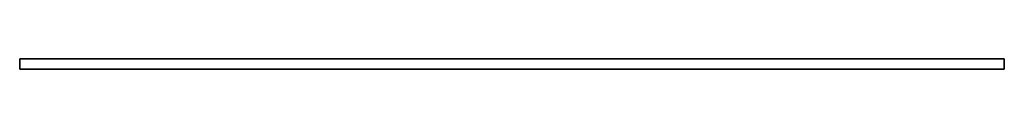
# Model space of a CAD drawing. Header units: millimetres. Extents: x 0 to 5800, y -17 to 42.
import ezdxf

# ---------------------------------------------------------------- set-up
doc = ezdxf.new("R2010")
doc.units = ezdxf.units.MM
doc.header["$LTSCALE"] = 10
doc.layers.add('3DD-cke-_BESCH_sich_laufhor_hilf', color=1, linetype='Continuous')
doc.layers.add('3DD-cke-_BESCH_sich_laufhor_hilf_wnz', color=1, linetype='Continuous')

msp = doc.modelspace()

# ---------------------------------------------------------------- linework, layer by layer
at = {"layer": '3DD-cke-_BESCH_sich_laufhor_hilf_wnz'}
msp.add_polyline3d([(0, 42, 0), (0, 42, 0), (0, 42, 0), (0, 42, 0), (0, 42, 0), (0, 42, 0), (0, -17, 0), (0, -17, -33), (0, 42, -33), (0, -17, -33), (5800, -17, -33), (5800, 42, -33), (5800, -17, -33), (5800, -17, 0), (5800, 42, 0), (5800, -17, 0), (0, -17, 0), (0, 42, 0), (0, 42, -33), (5800, 42, -33), (5800, 42, 0), (0, 42, 0)], dxfattribs=at)

# ---------------------------------------------------------------- meshes
at = {"layer": '3DD-cke-_BESCH_sich_laufhor_hilf'}
mesh = msp.add_polymesh((6, 3), dxfattribs=at)
for k, corner in enumerate([(5800, 42), (5800, -17), (5800, -17), (0, 42), (0, -17), (0, -17), (0, 42, -33), (0, -17, -33), (0, -17), (5800, 42, -33), (5800, -17, -33), (5800, -17), (5800, 42, -33), (5800, 42, -33), (5800, 42), (0, 42, -33), (0, 42, -33), (0, 42)]):
    mesh.set_mesh_vertex(divmod(k, 3), corner)

doc.saveas('drawing.dxf')
